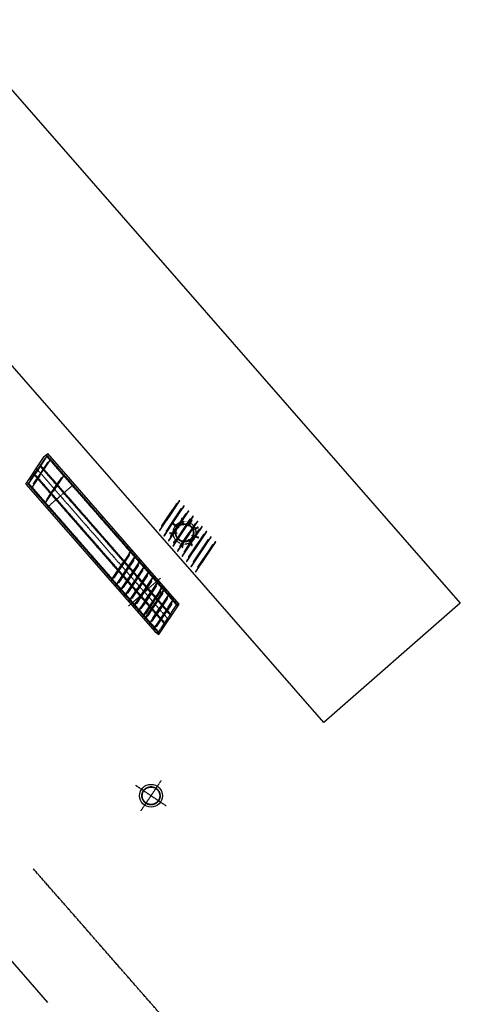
# Model space of a CAD drawing. Header units: inches. Extents: x -1231 to 26090822, y -121 to 7485204.
# Tile 7 of 7: x 26090142 to 26090721, y 7483909 to 7485204. Entities that reach past the tile are written whole.
import ezdxf

# ---------------------------------------------------------------- set-up
doc = ezdxf.new("R2010")
doc.units = ezdxf.units.IN
doc.header["$MEASUREMENT"] = 0
for name, pattern in [('bcenterline', [0.5, 0.375, -0.03125, 0.0625, -0.03125]), ('bhiddenpr', [0.1875, 0.125, -0.0625]), ('brebarpr', [1.5625, 1.5, -0.0625])]:
    doc.linetypes.add(name, pattern=pattern)
for name, color, linetype in [('BR_P_Gen_Text', 7, 'Continuous'), ('BR_P_Sub_Deep_Centerline', 2, 'bcenterline'), ('BR_P_Sub_Deep_Object', 4, 'Continuous'), ('BR_P_Sub_Deep_Reinforcing', 30, 'brebarpr'), ('BR_P_Sub_Foot_Object', 7, 'Continuous'), ('BR_P_Sub_Hidden', 1, 'bhiddenpr'), ('BR_P_Sub_Object', 1, 'Continuous'), ('BR_P_Sub_Reinforcing', 30, 'brebarpr')]:
    doc.layers.add(name, color=color, linetype=linetype)

# ---------------------------------------------------------------- blocks, each defined once
blk = doc.blocks.new('*U1004')
at = {"layer": 'BR_P_Sub_Deep_Reinforcing'}
h = blk.add_hatch(color=256, dxfattribs=at)
h.dxf.hatch_style = 1
h.paths.add_polyline_path([(-0.5, 0, 1), (0.5, 0, 1)])
blk = doc.blocks.new('*U1005')
at = {"layer": 'BR_P_Sub_Deep_Reinforcing', "color": 0, "linetype": 'ByBlock', "lineweight": -2, "transparency": 16777216}
for p, rotation in [((5824.4, 1814.8), 40.00000000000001), ((5838.5, 1814.8), 320), ((5820.6, 1808.3), 80.00000000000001), ((5821.9, 1800.9), 120), ((5841, 1800.9), 240), ((5842.3, 1808.3), 280), ((5827.7, 1796.1), 160.0000000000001), ((5835.2, 1796.1), 200)]:
    blk.add_blockref('*U1004', p, dxfattribs=dict(at, rotation=rotation))
blk.add_blockref('*U1004', (5831.5, 1817.4), dxfattribs=at)
blk = doc.blocks.new('*U1002')
at = {"layer": 'BR_P_Sub_Reinforcing'}
h = blk.add_hatch(color=256, dxfattribs=at)
h.dxf.hatch_style = 1
h.paths.add_polyline_path([(3.3, 2.3, 1), (2.7, 3, 1)])
for p, q in [((-3.3, -2.3), (2.7, 3)), ((-2.7, -3), (3.3, 2.3))]:
    blk.add_line(p, q, dxfattribs=at)
blk.add_circle((3, 2.6), 0.5, dxfattribs=at)
blk.add_arc((-3, -2.6), 0.5, 130.3938, 311.9116, dxfattribs=at)
blk = doc.blocks.new('*U1003')
at = {"layer": 'BR_P_Sub_Reinforcing', "color": 0, "linetype": 'ByBlock', "lineweight": -2, "transparency": 16777216}
for p, rotation in [((26090497.2, 7484635.3), 239.9999999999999), ((26090488.5, 7484630.1), 280), ((26090507.2, 7484633.8), 200), ((26090513.9, 7484626.1), 160.0000000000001), ((26090485.2, 7484620.4), 319.9999999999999), ((26090514.1, 7484615.9), 120), ((26090497.8, 7484606), 40.00000000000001), ((26090507.7, 7484608), 80.00000000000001)]:
    blk.add_blockref('*U1002', p, dxfattribs=dict(at, rotation=rotation))
blk.add_blockref('*U1002', (26090488.8, 7484610.9), dxfattribs=at)

msp = doc.modelspace()

# ---------------------------------------------------------------- linework, layer by layer
at = {"layer": 'BR_P_Gen_Text'}
msp.add_lwpolyline([(26090541.7, 7484279.6), (26089870.8, 7485047.3), (26090050.4, 7485204.2), (26090721.3, 7484436.6)], close=True, dxfattribs=at)
at = {"layer": 'BR_P_Sub_Deep_Centerline'}
for p, q in [((26090337.7, 7484414.8, 10714.6), (26090163.7, 7484613.9, 10714.6)), ((26090210.5, 7484590.8, 10714.6), (26090180.4, 7484564.5, 10714.6)), ((26090326.8, 7484469.3, 10714.6), (26090285.1, 7484432.8, 10714.6)), ((26090301.1, 7484163.1, 10714.6), (26090327.9, 7484203, 10714.6)), ((26090334.5, 7484169.7, 10714.6), (26090294.5, 7484196.5, 10714.6))]:
    msp.add_line(p, q, dxfattribs=at)
at = {"layer": 'BR_P_Sub_Deep_Object'}
msp.add_circle((26090314.5, 7484183.1, 10714.6), 15, dxfattribs=at)
at = {"layer": 'BR_P_Sub_Deep_Reinforcing'}
for centre, radius in [((26090358.7, 7484529.1), 12), ((26090358.7, 7484529.1), 11.4), ((26090314.5, 7484183.1, 10714.6), 12)]:
    msp.add_circle(centre, radius, dxfattribs=at)
at = {"layer": 'BR_P_Sub_Foot_Object'}
for p, q in [((26090149.9, 7484593.3, 10714.6), (26090174.1, 7484629.4, 10714.6)), ((26090174.1, 7484629.4, 10714.6), (26090178.6, 7484633.4, 10714.6)), ((26090351.6, 7484435.4, 10714.6), (26090178.6, 7484633.4, 10714.6)), ((26090149.9, 7484593.3, 10714.6), (26090319.8, 7484398.9, 10714.6)), ((26090324.8, 7484395.5, 10714.6), (26090351.6, 7484435.4, 10714.6)), ((26090319.8, 7484398.9, 10714.6), (26090324.8, 7484395.5, 10714.6))]:
    msp.add_line(p, q, dxfattribs=at)
at = {"layer": 'BR_P_Sub_Hidden', "color": 4}
msp.add_circle((26090358.6, 7484529.1), 15, dxfattribs=at)
at = {"layer": 'BR_P_Sub_Object'}
msp.add_line((26090178.8, 7483911.3, 10714.6), (26090117.7, 7483981.3, 10714.6), dxfattribs=at)
at = {"layer": 'BR_P_Sub_Reinforcing'}
for p, q in [((26090153, 7484592.7, 10714.6), (26090178.4, 7484630.5, 10714.6)), ((26090174.8, 7484626.9, 10714.6), (26090155.3, 7484597.9, 10714.6)), ((26090182.5, 7484625.9, 10714.6), (26090157.1, 7484588, 10714.6)), ((26090178.8, 7484622.2, 10714.6), (26090159.4, 7484593.2, 10714.6)), ((26090200.3, 7484605.5, 10714.6), (26090174.9, 7484567.7, 10714.6)), ((26090196.6, 7484601.9, 10714.6), (26090177.2, 7484572.9, 10714.6)), ((26090262.5, 7484467.2), (26090287.9, 7484505)), ((26090263, 7484466.9), (26090288.4, 7484504.7)), ((26090266.1, 7484470.9), (26090285.5, 7484499.9)), ((26090266.6, 7484470.5), (26090286.1, 7484499.5)), ((26090268.4, 7484460.4), (26090293.8, 7484498.3)), ((26090268.9, 7484460.1), (26090294.3, 7484497.9)), ((26090272.1, 7484464.1), (26090291.5, 7484493.1)), ((26090272.6, 7484463.8), (26090292, 7484492.7)), ((26090274.3, 7484453.7), (26090299.7, 7484491.5)), ((26090274.9, 7484453.3), (26090300.2, 7484491.1)), ((26090278, 7484457.3), (26090297.4, 7484486.3)), ((26090278.5, 7484457), (26090297.9, 7484486)), ((26090280.3, 7484446.9), (26090305.6, 7484484.7)), ((26090280.8, 7484446.5), (26090306.2, 7484484.4)), ((26090283.9, 7484450.6), (26090303.3, 7484479.5)), ((26090284.4, 7484450.2), (26090303.8, 7484479.2)), ((26090286.2, 7484440.1), (26090311.6, 7484477.9)), ((26090286.7, 7484439.8), (26090312.1, 7484477.6)), ((26090289.8, 7484443.8), (26090309.2, 7484472.7)), ((26090290.3, 7484443.4), (26090309.8, 7484472.4)), ((26090292.1, 7484433.3), (26090317.5, 7484471.2)), ((26090292.6, 7484433), (26090318, 7484470.8)), ((26090295.7, 7484437), (26090315.2, 7484466)), ((26090296.3, 7484436.7), (26090315.7, 7484465.6)), ((26090298, 7484426.6), (26090323.4, 7484464.4)), ((26090298.5, 7484426.2), (26090323.9, 7484464)), ((26090301.7, 7484430.2), (26090321.1, 7484459.2)), ((26090302.2, 7484429.9), (26090321.6, 7484458.8)), ((26090304, 7484419.8, -10714.6), (26090329.3, 7484457.6, -10714.6)), ((26090304.5, 7484419.4, -10714.6), (26090329.8, 7484457.3, -10714.6)), ((26090306.6, 7484416.8, 10714.6), (26090331.9, 7484454.6, 10714.6)), ((26090307.1, 7484416.4, 10714.6), (26090332.5, 7484454.3, 10714.6)), ((26090307.6, 7484423.5, -10714.6), (26090327, 7484452.4, -10714.6)), ((26090308.1, 7484423.1, -10714.6), (26090327.5, 7484452.1, -10714.6)), ((26090310.2, 7484420.5, 10714.6), (26090329.6, 7484449.4, 10714.6)), ((26090310.7, 7484420.1, 10714.6), (26090330.1, 7484449.1, 10714.6)), ((26090312.5, 7484410, 10714.6), (26090337.9, 7484447.8, 10714.6)), ((26090313, 7484409.7, 10714.6), (26090338.4, 7484447.5, 10714.6)), ((26090316.1, 7484413.7, 10714.6), (26090335.5, 7484442.7, 10714.6)), ((26090316.6, 7484413.3, 10714.6), (26090336.1, 7484442.3, 10714.6)), ((26090318.4, 7484403.2, 10714.6), (26090343.8, 7484441.1, 10714.6)), ((26090318.9, 7484402.9, 10714.6), (26090344.3, 7484440.7, 10714.6)), ((26090318.9, 7484402.9, 10714.6), (26090344.3, 7484440.7, 10714.6)), ((26090322, 7484406.9, 10714.6), (26090341.5, 7484435.9, 10714.6)), ((26090322.6, 7484406.6, 10714.6), (26090342, 7484435.5, 10714.6)), ((26090322.6, 7484406.6, 10714.6), (26090342, 7484435.5, 10714.6)), ((26090323.7, 7484397.5, 10714.6), (26090349, 7484435.3, 10714.6)), ((26090696.1, 7483473.4, 10714.6), (26090159.7, 7484087.1, 10714.6))]:
    msp.add_line(p, q, dxfattribs=at)
at = {"layer": 'BR_P_Sub_Reinforcing', "elevation": 10714.6}
for points in [[(26090349.7, 7484434.2), (26090178, 7484630.7, 1), (26090177.1, 7484629.9), (26090348.9, 7484433.4, 1)], [(26090168.4, 7484617.1), (26090340.1, 7484420.5, 1), (26090341, 7484421.3), (26090169.2, 7484617.8, 1)], [(26090160.7, 7484605.5), (26090332.4, 7484409, 1), (26090333.3, 7484409.8), (26090161.5, 7484606.3, 1)], [(26090152.6, 7484593.5), (26090324.4, 7484397, 1), (26090325.2, 7484397.8), (26090153.5, 7484594.3, 1)]]:
    msp.add_lwpolyline(points, format="xyb", close=True, dxfattribs=at)
at = {"layer": 'BR_P_Sub_Reinforcing'}
for points in [[(26090351.7, 7484571.2), (26090325.7, 7484532.5, 1), (26090326.2, 7484532.1), (26090352.2, 7484570.9)], [(26090357.6, 7484564.4), (26090331.6, 7484525.7, 1), (26090332.1, 7484525.3), (26090358.1, 7484564.1)], [(26090363.5, 7484557.7), (26090337.5, 7484518.9, 1), (26090338, 7484518.6), (26090364, 7484557.3)], [(26090369.4, 7484550.9), (26090343.4, 7484512.1, 1), (26090344, 7484511.8), (26090370, 7484550.5)], [(26090375.4, 7484544.1), (26090349.4, 7484505.4, 1), (26090349.9, 7484505), (26090375.9, 7484543.8)], [(26090381.3, 7484537.4), (26090355.3, 7484498.6, 1), (26090355.8, 7484498.3), (26090381.8, 7484537)], [(26090387.2, 7484530.6), (26090361.2, 7484491.8, 1), (26090361.7, 7484491.5), (26090387.7, 7484530.2)], [(26090393.1, 7484523.8), (26090367.1, 7484485, 1), (26090367.6, 7484484.7), (26090393.6, 7484523.4)], [(26090399, 7484517), (26090373.1, 7484478.2, 1), (26090373.6, 7484477.9), (26090399.6, 7484516.7)]]:
    msp.add_lwpolyline(points, format="xyb", dxfattribs=at)
for points in [[(26090329, 7484538), (26090348.4, 7484567, 1), (26090347.9, 7484567.3), (26090328.5, 7484538.4, 1)], [(26090334.9, 7484531.2), (26090354.3, 7484560.2, 1), (26090353.8, 7484560.6), (26090334.4, 7484531.6, 1)], [(26090340.8, 7484524.5), (26090360.3, 7484553.4, 1), (26090359.7, 7484553.8), (26090340.3, 7484524.8, 1)], [(26090346.8, 7484517.7), (26090366.2, 7484546.7, 1), (26090365.7, 7484547), (26090346.2, 7484518, 1)], [(26090352.7, 7484510.9), (26090372.1, 7484539.9, 1), (26090371.6, 7484540.2), (26090352.2, 7484511.3, 1)], [(26090358.6, 7484504.2), (26090378, 7484533.1, 1), (26090377.5, 7484533.5), (26090358.1, 7484504.5, 1)], [(26090364.5, 7484497.4), (26090383.9, 7484526.3, 1), (26090383.4, 7484526.7), (26090364, 7484497.7, 1)], [(26090370.5, 7484490.6), (26090389.9, 7484519.5, 1), (26090389.4, 7484519.9), (26090369.9, 7484490.9, 1)], [(26090376.4, 7484483.8), (26090395.8, 7484512.8, 1), (26090395.3, 7484513.1), (26090375.9, 7484484.2, 1)]]:
    msp.add_lwpolyline(points, format="xyb", close=True, dxfattribs=at)
for centre, radius in [((26090318.7, 7484403.1, 10714.6), 0.313), ((26090314.5, 7484183.1, 10714.6), 11.5)]:
    msp.add_circle(centre, radius, dxfattribs=at)
for centre, start, end in [((26090351.9, 7484571), 326.1527, 146.1527), ((26090357.8, 7484564.3), 326.1527, 146.1527), ((26090363.8, 7484557.5), 326.1527, 146.1527), ((26090369.7, 7484550.7), 326.1527, 146.1527), ((26090375.6, 7484543.9), 326.1527, 146.1527), ((26090381.5, 7484537.2), 326.1527, 146.1527), ((26090387.5, 7484530.4), 326.1527, 146.1527), ((26090393.4, 7484523.6), 326.1527, 146.1527), ((26090399.3, 7484516.8), 326.1527, 146.1527), ((26090285.8, 7484499.7), 326.1527, 146.1527), ((26090288.1, 7484504.9), 326.1527, 146.1527), ((26090294, 7484498.1), 326.1527, 146.1527), ((26090294, 7484498.1), 326.1527, 146.1527), ((26090291.7, 7484492.9), 326.1527, 146.1527), ((26090291.7, 7484492.9), 326.1527, 146.1527), ((26090297.7, 7484486.1), 326.1527, 146.1527), ((26090300, 7484491.3), 326.1527, 146.1527), ((26090305.9, 7484484.5), 326.1527, 146.1527), ((26090266.4, 7484470.7), 146.1527, 326.1527), ((26090303.6, 7484479.3), 326.1527, 146.1527), ((26090309.5, 7484472.6), 326.1527, 146.1527), ((26090311.8, 7484477.8), 326.1527, 146.1527), ((26090317.7, 7484471), 326.1527, 146.1527), ((26090262.8, 7484467), 146.1527, 326.1527), ((26090268.7, 7484460.3), 146.1527, 326.1527), ((26090268.7, 7484460.3), 146.1527, 326.1527), ((26090272.3, 7484463.9), 146.1527, 326.1527), ((26090272.3, 7484463.9), 146.1527, 326.1527), ((26090278.2, 7484457.2), 146.1527, 326.1527), ((26090315.4, 7484465.8), 326.1527, 146.1527), ((26090321.3, 7484459), 326.1527, 146.1527), ((26090323.7, 7484464.2), 326.1527, 146.1527), ((26090329.6, 7484457.4, -10714.6), 326.1527, 146.1527), ((26090274.6, 7484453.5), 146.1527, 326.1527), ((26090280.5, 7484446.7), 146.1527, 326.1527), ((26090284.2, 7484450.4), 146.1527, 326.1527), ((26090327.3, 7484452.2, -10714.6), 326.1527, 146.1527), ((26090329.9, 7484449.3, 10714.6), 326.1527, 146.1527), ((26090332.2, 7484454.4, 10714.6), 326.1527, 146.1527), ((26090338.1, 7484447.7, 10714.6), 326.1527, 146.1527), ((26090286.4, 7484439.9), 146.1527, 326.1527), ((26090290.1, 7484443.6), 146.1527, 326.1527), ((26090292.4, 7484433.2), 146.1527, 326.1527), ((26090296, 7484436.8), 146.1527, 326.1527), ((26090335.8, 7484442.5, 10714.6), 326.1527, 146.1527), ((26090341.7, 7484435.7, 10714.6), 326.1527, 146.1527), ((26090344, 7484440.9, 10714.6), 326.1527, 146.1527), ((26090298.3, 7484426.4), 146.1527, 326.1527), ((26090301.9, 7484430.1), 146.1527, 326.1527), ((26090304.2, 7484419.6, -10714.6), 146.1527, 326.1527), ((26090307.8, 7484423.3, -10714.6), 146.1527, 326.1527), ((26090310.5, 7484420.3, 10714.6), 146.1527, 326.1527), ((26090306.8, 7484416.6, 10714.6), 146.1527, 326.1527), ((26090312.7, 7484409.8, 10714.6), 146.1527, 326.1527), ((26090316.4, 7484413.5, 10714.6), 146.1527, 326.1527), ((26090322.3, 7484406.7, 10714.6), 146.1527, 326.1527), ((26090318.7, 7484403.1, 10714.6), 146.1527, 326.1527)]:
    msp.add_arc(centre, 0.312, start, end, dxfattribs=at)

# ---------------------------------------------------------------- block references
at = {"layer": 'BR_P_Sub_Deep_Reinforcing', "rotation": 131.1527166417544}
msp.add_blockref('*U1005', (26095512.1, 7480981, 10714.6), dxfattribs=at)
at = {"layer": 'BR_P_Sub_Reinforcing'}
msp.add_blockref('*U1003', (-141.4, -91.7), dxfattribs=at)

doc.saveas('drawing.dxf')
